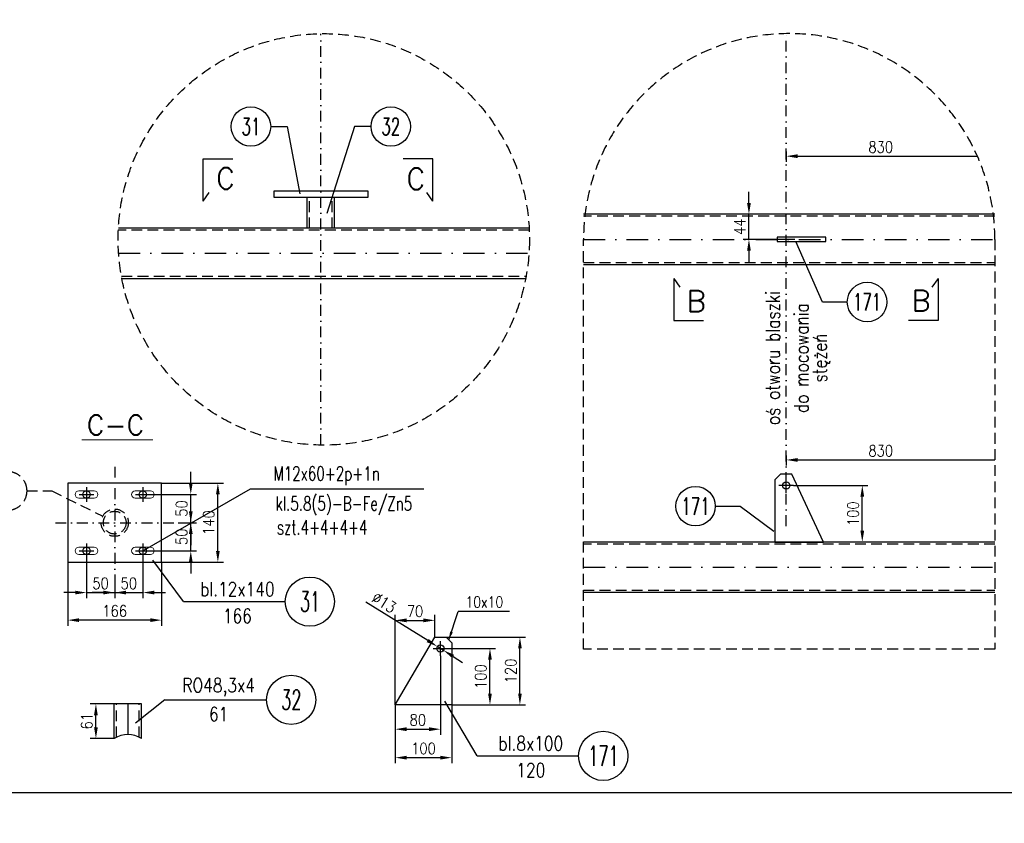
# Model space of a CAD drawing. Header units: millimetres. Extents: x -34919 to 306996, y -293018 to -145733.
# Tile 114 of 256: x 73232 to 74976, y -204822 to -203398. Entities that reach past the tile are written whole.
import ezdxf
from ezdxf.enums import TextEntityAlignment as Align
from ezdxf.lldxf.tags import DXFTag

# ---------------------------------------------------------------- set-up
doc = ezdxf.new("R2010")
doc.units = ezdxf.units.MM
doc.header["$LTSCALE"] = 3
doc.linetypes.add('DASHDOT', pattern=[25.4, 12.7, -6.35, 0, -6.35])
doc.linetypes.add('HIDDEN', pattern=[9.525, 6.35, -3.175])
for name, color, linetype in [('1_Słupy', 1, 'Continuous'), ('CIENKA', 4, 'Continuous'), ('K-wypełnienia', 8, 'Continuous'), ('LAYER0', 7, 'Continuous'), ('OSIE_SYSTEMU', 4, 'CENTER'), ('oznaczenia', 4, 'Continuous'), ('poziome 1', 7, 'Continuous'), ('PROFILE', 2, 'Continuous'), ('Prz', 5, 'Continuous'), ('slupki', 7, 'Continuous'), ('stezenia', 4, 'Continuous'), ('TROJKAT', 21, 'Continuous')]:
    doc.layers.add(name, color=color, linetype=linetype)
doc.layers.add('OPISY', color=2, linetype='Continuous', lineweight=13)
doc.layers.add('SIATKA', color=5, linetype='Continuous', lineweight=18)
doc.styles.add('NOVE3', font='romans.shx', dxfattribs={"width": 0.7})
doc.styles.add('R20', font='romans.shx', dxfattribs={"width": 0.85})
doc.styles.add('R40', font='romans.shx', dxfattribs={"width": 0.8, "height": 40})
doc.styles.add('R50', font='romans.shx', dxfattribs={"width": 0.85, "height": 50})
doc.styles.add('ROMANS', font='romans.shx')
doc.styles.add('WYMIAR1', font='ROMANS.shx', dxfattribs={"width": 0.7, "oblique": 15})
doc.styles.add('WYMIARY', font='ROMANS.shx', dxfattribs={"width": 0.75, "oblique": 15})
tags = doc.linetypes.add('CENTER', pattern=[2, 1.25, -0.25, 0.25, -0.25]).pattern_tags.tags
tags[10:11] = [DXFTag(74, 4), DXFTag(75, 0), DXFTag(340, '0'), DXFTag(46, 1.0), DXFTag(50, 0.0), DXFTag(44, 0.0), DXFTag(45, 0.0)]
tags[8:9] = [DXFTag(74, 4), DXFTag(75, 0), DXFTag(340, '0'), DXFTag(46, 1.0), DXFTag(50, 0.0), DXFTag(44, 0.0), DXFTag(45, 0.0)]
tags[6:7] = [DXFTag(74, 4), DXFTag(75, 0), DXFTag(340, '0'), DXFTag(46, 1.0), DXFTag(50, 0.0), DXFTag(44, 0.0), DXFTag(45, 0.0)]
tags[4:5] = [DXFTag(74, 4), DXFTag(75, 0), DXFTag(340, '0'), DXFTag(46, 1.0), DXFTag(50, 0.0), DXFTag(44, 0.0), DXFTag(45, 0.0)]
doc.dimstyles.new('NORM20', dxfattribs={"dimscale": 20, "dimtxt": 2, "dimasz": 1.5, "dimexe": 1, "dimexo": 1, "dimgap": 1, "dimtad": 1, "dimdec": 0, "dimzin": 0, "dimdsep": 46, "dimtxsty": 'WYMIAR1', "dimcen": 1.5, "dimclrd": 4, "dimclre": 4, "dimclrt": 3, "dimadec": 0, "dimazin": 0, "dimtfac": 1, "dimtdec": 0, "dimtmove": 2, "dimatfit": 3, "dimfxl": 1, "dimtolj": 1, "dimtzin": 0, "dimarcsym": 0})
doc.dimstyles.new('Skala 1_10', dxfattribs={"dimscale": 10, "dimtxt": 2, "dimasz": 2, "dimexe": 1, "dimexo": 0, "dimtad": 1, "dimdec": 0, "dimdsep": 46, "dimtxsty": 'R20', "dimcen": 0, "dimclrd": 4, "dimclre": 4, "dimclrt": 3, "dimadec": 0, "dimazin": 0, "dimtfac": 1, "dimtdec": 0, "dimtix": 1, "dimtmove": 0, "dimatfit": 2, "dimfxl": 1, "dimtolj": 1, "dimtzin": 0, "dimarcsym": 0})

# ---------------------------------------------------------------- blocks, each defined once
blk = doc.blocks.new('*D225')
at = {"layer": 'Defpoints', "color": 0, "transparency": 16777216}
for p in [(74602.8, -204223.3, 0), (74724.5, -204223.3), (74715.9, -204323.3, 0)]:
    blk.add_point(p, dxfattribs=at)
at = {"layer": 'SIATKA', "color": 4, "lineweight": -2, "transparency": 16777216}
for p, q in [((74602.8, -204223.3), (74734.5, -204223.3)), ((74724.5, -204303.3), (74724.5, -204243.3)), ((74715.9, -204323.3), (74734.5, -204323.3))]:
    blk.add_line(p, q, dxfattribs=at)
at = {"layer": 'SIATKA', "color": 4, "transparency": 16777216}
for points in [[(74721.1, -204243.3), (74727.8, -204243.3), (74724.5, -204223.3)], [(74721.1, -204303.3), (74727.8, -204303.3), (74724.5, -204323.3)]]:
    blk.add_solid(points, dxfattribs=at)
at = {"layer": 'SIATKA', "color": 3, "transparency": 16777216, "insert": (74708.2, -204273.3), "char_height": 20, "attachment_point": 5, "rotation": 90, "style": 'R20'}
blk.add_mtext('\\A1;100', dxfattribs=at)
blk = doc.blocks.new('*D210')
at = {"layer": 'Defpoints', "color": 0, "transparency": 16777216}
for p in [(73977, -204524.9), (73897, -204611.8), (73977, -204654.9)]:
    blk.add_point(p, dxfattribs=at)
at = {"layer": 'SIATKA', "color": 4, "lineweight": -2, "transparency": 16777216}
for p, q in [((73977, -204524.9), (73977, -204664.9)), ((73897, -204611.8), (73897, -204664.9)), ((73917, -204654.9), (73957, -204654.9))]:
    blk.add_line(p, q, dxfattribs=at)
at = {"layer": 'SIATKA', "color": 4, "transparency": 16777216}
for points in [[(73917, -204651.5), (73917, -204658.2), (73897, -204654.9)], [(73957, -204651.5), (73957, -204658.2), (73977, -204654.9)]]:
    blk.add_solid(points, dxfattribs=at)
at = {"layer": 'SIATKA', "color": 3, "transparency": 16777216, "insert": (73937, -204638.6), "char_height": 20, "attachment_point": 5, "style": 'R20'}
blk.add_mtext('\\A1;80', dxfattribs=at)
blk = doc.blocks.new('*D211')
at = {"layer": 'Defpoints', "color": 0, "transparency": 16777216}
for p in [(73897, -204611.8), (73997, -204611.8), (73997, -204705.3)]:
    blk.add_point(p, dxfattribs=at)
at = {"layer": 'SIATKA', "color": 4, "lineweight": -2, "transparency": 16777216}
for p, q in [((73897, -204611.8), (73897, -204715.3)), ((73997, -204611.8), (73997, -204715.3)), ((73917, -204705.3), (73977, -204705.3))]:
    blk.add_line(p, q, dxfattribs=at)
at = {"layer": 'SIATKA', "color": 4, "transparency": 16777216}
for points in [[(73917, -204702), (73917, -204708.6), (73897, -204705.3)], [(73977, -204702), (73977, -204708.6), (73997, -204705.3)]]:
    blk.add_solid(points, dxfattribs=at)
at = {"layer": 'SIATKA', "color": 3, "transparency": 16777216, "insert": (73947, -204689), "char_height": 20, "attachment_point": 5, "style": 'R20'}
blk.add_mtext('\\A1;100', dxfattribs=at)
blk = doc.blocks.new('*D212')
at = {"layer": 'Defpoints', "color": 0, "transparency": 16777216}
for p in [(73990, -204511.9), (74064.8, -204511.9), (73997, -204611.8)]:
    blk.add_point(p, dxfattribs=at)
at = {"layer": 'SIATKA', "color": 4, "lineweight": -2, "transparency": 16777216}
for p, q in [((73990, -204511.9), (74074.8, -204511.9)), ((74064.8, -204591.8), (74064.8, -204531.9)), ((73997, -204611.8), (74074.8, -204611.8))]:
    blk.add_line(p, q, dxfattribs=at)
at = {"layer": 'SIATKA', "color": 4, "transparency": 16777216}
for points in [[(74061.5, -204531.9), (74068.1, -204531.9), (74064.8, -204511.9)], [(74061.5, -204591.8), (74068.1, -204591.8), (74064.8, -204611.8)]]:
    blk.add_solid(points, dxfattribs=at)
at = {"layer": 'SIATKA', "color": 3, "transparency": 16777216, "insert": (74048.5, -204561.8), "char_height": 20, "attachment_point": 5, "rotation": 90, "style": 'R20'}
blk.add_mtext('\\A1;100', dxfattribs=at)
blk = doc.blocks.new('*D213')
at = {"layer": 'Defpoints', "color": 0, "transparency": 16777216}
for p in [(73987, -204491.9), (74117.9, -204491.9), (73997, -204611.8)]:
    blk.add_point(p, dxfattribs=at)
at = {"layer": 'SIATKA', "color": 4, "lineweight": -2, "transparency": 16777216}
for p, q in [((73987, -204491.9), (74127.9, -204491.9)), ((74117.9, -204591.8), (74117.9, -204511.9)), ((73997, -204611.8), (74127.9, -204611.8))]:
    blk.add_line(p, q, dxfattribs=at)
at = {"layer": 'SIATKA', "color": 4, "transparency": 16777216}
for points in [[(74114.6, -204511.9), (74121.2, -204511.9), (74117.9, -204491.9)], [(74114.6, -204591.8), (74121.2, -204591.8), (74117.9, -204611.8)]]:
    blk.add_solid(points, dxfattribs=at)
at = {"layer": 'SIATKA', "color": 3, "transparency": 16777216, "insert": (74101.7, -204551.8), "char_height": 20, "attachment_point": 5, "rotation": 90, "style": 'R20'}
blk.add_mtext('\\A1;120', dxfattribs=at)
blk = doc.blocks.new('*D214')
at = {"layer": 'Defpoints', "color": 0, "transparency": 16777216}
for p in [(73967, -204462.1), (73967, -204491.9), (73897, -204611.8)]:
    blk.add_point(p, dxfattribs=at)
at = {"layer": 'SIATKA', "color": 4, "lineweight": -2, "transparency": 16777216}
for p, q in [((73897, -204611.8), (73897, -204452.1)), ((73967, -204491.9), (73967, -204452.1)), ((73917, -204462.1), (73947, -204462.1))]:
    blk.add_line(p, q, dxfattribs=at)
at = {"layer": 'SIATKA', "color": 4, "transparency": 16777216}
for points in [[(73917, -204458.8), (73917, -204465.5), (73897, -204462.1)], [(73947, -204458.8), (73947, -204465.5), (73967, -204462.1)]]:
    blk.add_solid(points, dxfattribs=at)
at = {"layer": 'SIATKA', "color": 3, "transparency": 16777216, "insert": (73932, -204445.9), "char_height": 20, "attachment_point": 5, "style": 'R20'}
blk.add_mtext('\\A1;70', dxfattribs=at)
blk = doc.blocks.new('*D215')
at = {"layer": 'Defpoints', "color": 0, "transparency": 16777216}
for p in [(73971.4, -204508.4), (73982.5, -204515.3)]:
    blk.add_point(p, dxfattribs=at)
at = {"layer": 'SIATKA', "color": 4, "lineweight": -2, "transparency": 16777216}
for p, q in [((73954.5, -204497.8), (73845.1, -204429.7)), ((73982.5, -204515.3), (73971.4, -204508.4)), ((73999.4, -204525.9), (74016.4, -204536.5))]:
    blk.add_line(p, q, dxfattribs=at)
at = {"layer": 'SIATKA', "color": 4, "transparency": 16777216}
for points in [[(73956.2, -204495), (73952.7, -204500.7), (73971.4, -204508.4)], [(74001.2, -204523.1), (73997.7, -204528.7), (73982.5, -204515.3)]]:
    blk.add_solid(points, dxfattribs=at)
at = {"layer": 'SIATKA', "color": 3, "transparency": 16777216, "insert": (73877.2, -204430.5), "char_height": 20, "attachment_point": 5, "rotation": 328.0518, "style": 'R20'}
blk.add_mtext('\\A1;∅13', dxfattribs=at)
blk = doc.blocks.new('*D226')
at = {"layer": 'Defpoints', "color": 0, "transparency": 16777216}
for p in [(74523.6, -203742.9), (74528.5, -203742.9, 0), (74604.7, -203787.3, 0)]:
    blk.add_point(p, dxfattribs=at)
at = {"layer": 'SIATKA', "color": 4, "lineweight": -2, "transparency": 16777216}
for p, q in [((74523.6, -203722.9), (74523.6, -203702.9)), ((74528.5, -203742.9), (74513.6, -203742.9)), ((74523.6, -203787.3), (74523.6, -203742.9)), ((74604.7, -203787.3), (74513.6, -203787.3)), ((74523.6, -203807.3), (74523.6, -203827.3))]:
    blk.add_line(p, q, dxfattribs=at)
at = {"layer": 'SIATKA', "color": 4, "transparency": 16777216}
for points in [[(74520.3, -203722.9), (74527, -203722.9), (74523.6, -203742.9)], [(74520.3, -203807.3), (74527, -203807.3), (74523.6, -203787.3)]]:
    blk.add_solid(points, dxfattribs=at)
at = {"layer": 'SIATKA', "color": 3, "transparency": 16777216, "insert": (74507.4, -203765.1), "char_height": 20, "attachment_point": 5, "rotation": 90, "style": 'R20'}
blk.add_mtext('\\A1;44', dxfattribs=at)
blk = doc.blocks.new('*D234')
at = {"layer": 'Defpoints', "color": 0, "transparency": 16777216}
for p in [(73349.9, -204352.1), (73399.9, -204388.2, 0), (73399.9, -204412.9)]:
    blk.add_point(p, dxfattribs=at)
at = {"layer": 'SIATKA', "color": 4, "lineweight": -2, "transparency": 16777216}
for p, q in [((73349.9, -204352.1), (73349.9, -204422.9)), ((73399.9, -204388.2), (73399.9, -204422.9)), ((73329.9, -204412.9), (73309.9, -204412.9)), ((73349.9, -204412.9), (73399.9, -204412.9)), ((73419.9, -204412.9), (73439.9, -204412.9))]:
    blk.add_line(p, q, dxfattribs=at)
at = {"layer": 'SIATKA', "color": 4, "transparency": 16777216}
for points in [[(73329.9, -204409.6), (73329.9, -204416.2), (73349.9, -204412.9)], [(73419.9, -204409.6), (73419.9, -204416.2), (73399.9, -204412.9)]]:
    blk.add_solid(points, dxfattribs=at)
at = {"layer": 'SIATKA', "color": 3, "lineweight": 0, "transparency": 16777216, "insert": (73374.9, -204396.6), "char_height": 20, "attachment_point": 5, "style": 'R20'}
blk.add_mtext('\\A1;50', dxfattribs=at)
blk = doc.blocks.new('*D235')
at = {"layer": 'Defpoints', "color": 0, "transparency": 16777216}
for p in [(73449.9, -204352.1), (73399.9, -204388.2, 0), (73449.9, -204412.9)]:
    blk.add_point(p, dxfattribs=at)
at = {"layer": 'SIATKA', "color": 4, "lineweight": -2, "transparency": 16777216}
for p, q in [((73449.9, -204352.1), (73449.9, -204422.9)), ((73399.9, -204388.2), (73399.9, -204422.9)), ((73379.9, -204412.9), (73359.9, -204412.9)), ((73399.9, -204412.9), (73449.9, -204412.9)), ((73469.9, -204412.9), (73489.9, -204412.9))]:
    blk.add_line(p, q, dxfattribs=at)
at = {"layer": 'SIATKA', "color": 4, "transparency": 16777216}
for points in [[(73379.9, -204409.6), (73379.9, -204416.2), (73399.9, -204412.9)], [(73469.9, -204409.6), (73469.9, -204416.2), (73449.9, -204412.9)]]:
    blk.add_solid(points, dxfattribs=at)
at = {"layer": 'SIATKA', "color": 3, "transparency": 16777216, "insert": (73424.9, -204396.6), "char_height": 20, "attachment_point": 5, "style": 'R20'}
blk.add_mtext('\\A1;50', dxfattribs=at)
blk = doc.blocks.new('*D236')
at = {"layer": 'Defpoints', "color": 0, "transparency": 16777216}
for p in [(73512.1, -204289.1, 0), (73534.7, -204289.1), (73462.9, -204339.1)]:
    blk.add_point(p, dxfattribs=at)
at = {"layer": 'SIATKA', "color": 4, "lineweight": -2, "transparency": 16777216}
for p, q in [((73534.7, -204269.1), (73534.7, -204249.1)), ((73512.1, -204289.1), (73544.7, -204289.1)), ((73534.7, -204339.1), (73534.7, -204289.1)), ((73462.9, -204339.1), (73544.7, -204339.1)), ((73534.7, -204359.1), (73534.7, -204379.1))]:
    blk.add_line(p, q, dxfattribs=at)
at = {"layer": 'SIATKA', "color": 4, "transparency": 16777216}
for points in [[(73531.4, -204269.1), (73538, -204269.1), (73534.7, -204289.1)], [(73531.4, -204359.1), (73538, -204359.1), (73534.7, -204339.1)]]:
    blk.add_solid(points, dxfattribs=at)
at = {"layer": 'SIATKA', "color": 3, "lineweight": 0, "transparency": 16777216, "insert": (73518.4, -204314.1), "char_height": 20, "attachment_point": 5, "rotation": 90, "style": 'R20'}
blk.add_mtext('\\A1;50', dxfattribs=at)
blk = doc.blocks.new('*D237')
at = {"layer": 'Defpoints', "color": 0, "transparency": 16777216}
for p in [(73462.9, -204239.1), (73534.7, -204239.1), (73512.1, -204289.1, 0)]:
    blk.add_point(p, dxfattribs=at)
at = {"layer": 'SIATKA', "color": 4, "lineweight": -2, "transparency": 16777216}
for p, q in [((73534.7, -204219.1), (73534.7, -204199.1)), ((73462.9, -204239.1), (73544.7, -204239.1)), ((73534.7, -204289.1), (73534.7, -204239.1)), ((73512.1, -204289.1), (73544.7, -204289.1)), ((73534.7, -204309.1), (73534.7, -204329.1))]:
    blk.add_line(p, q, dxfattribs=at)
at = {"layer": 'SIATKA', "color": 4, "transparency": 16777216}
for points in [[(73531.4, -204219.1), (73538, -204219.1), (73534.7, -204239.1)], [(73531.4, -204309.1), (73538, -204309.1), (73534.7, -204289.1)]]:
    blk.add_solid(points, dxfattribs=at)
at = {"layer": 'SIATKA', "color": 3, "transparency": 16777216, "insert": (73518.4, -204264.1), "char_height": 20, "attachment_point": 5, "rotation": 90, "style": 'R20'}
blk.add_mtext('\\A1;50', dxfattribs=at)
blk = doc.blocks.new('A$C67D96B11')
at = {"color": 6}
for p, q in [((13.5, 6.5), (-13.5, 6.5)), ((13.5, -6.5), (-13.5, -6.5))]:
    blk.add_line(p, q, dxfattribs=at)
for centre, start, end in [((-13.5, 0), 90, 270), ((13.5, 0), 270, 90)]:
    blk.add_arc(centre, 6.5, start, end, dxfattribs=at)
blk = doc.blocks.new('*D238')
at = {"layer": 'Defpoints', "color": 0, "transparency": 16777216}
for p in [(73316.9, -204359.1, 0), (73482.9, -204359.1, 0), (73316.9, -204461.7)]:
    blk.add_point(p, dxfattribs=at)
at = {"layer": 'stezenia', "color": 4, "lineweight": -2, "transparency": 16777216}
for p, q in [((73316.9, -204359.1), (73316.9, -204471.7)), ((73482.9, -204359.1), (73482.9, -204471.7)), ((73462.9, -204461.7), (73336.9, -204461.7))]:
    blk.add_line(p, q, dxfattribs=at)
at = {"layer": 'stezenia', "color": 4, "transparency": 16777216}
for points in [[(73336.9, -204458.4), (73336.9, -204465.1), (73316.9, -204461.7)], [(73462.9, -204458.4), (73462.9, -204465.1), (73482.9, -204461.7)]]:
    blk.add_solid(points, dxfattribs=at)
at = {"layer": 'stezenia', "color": 3, "transparency": 16777216, "insert": (73399.9, -204445.5), "char_height": 20, "attachment_point": 5, "style": 'R20'}
blk.add_mtext('\\A1;166', dxfattribs=at)
blk = doc.blocks.new('*D239')
at = {"layer": 'Defpoints', "color": 0, "transparency": 16777216}
for p in [(73482.9, -204219.1, 0), (73582.7, -204219.1), (73482.9, -204359.1, 0)]:
    blk.add_point(p, dxfattribs=at)
at = {"layer": 'stezenia', "color": 4, "lineweight": -2, "transparency": 16777216}
for p, q in [((73482.9, -204219.1), (73592.7, -204219.1)), ((73582.7, -204339.1), (73582.7, -204239.1)), ((73482.9, -204359.1), (73592.7, -204359.1))]:
    blk.add_line(p, q, dxfattribs=at)
at = {"layer": 'stezenia', "color": 4, "transparency": 16777216}
for points in [[(73579.3, -204239.1), (73586, -204239.1), (73582.7, -204219.1)], [(73579.3, -204339.1), (73586, -204339.1), (73582.7, -204359.1)]]:
    blk.add_solid(points, dxfattribs=at)
at = {"layer": 'stezenia', "color": 3, "transparency": 16777216, "insert": (73566.4, -204289.1), "char_height": 20, "attachment_point": 5, "rotation": 90, "style": 'R20'}
blk.add_mtext('\\A1;140', dxfattribs=at)
blk = doc.blocks.new('*D240')
at = {"layer": 'Defpoints', "color": 0, "transparency": 16777216}
for p in [(73366.6, -204610.1), (73399.1, -204610.1, 0), (73399.1, -204671.4)]:
    blk.add_point(p, dxfattribs=at)
at = {"layer": 'LAYER0', "color": 4, "lineweight": -2, "transparency": 16777216}
for p, q in [((73399.1, -204610.1), (73356.6, -204610.1)), ((73366.6, -204651.4), (73366.6, -204630.1)), ((73399.1, -204671.4), (73356.6, -204671.4))]:
    blk.add_line(p, q, dxfattribs=at)
at = {"layer": 'LAYER0', "color": 4, "transparency": 16777216}
for points in [[(73363.3, -204630.1), (73369.9, -204630.1), (73366.6, -204610.1)], [(73363.3, -204651.4), (73369.9, -204651.4), (73366.6, -204671.4)]]:
    blk.add_solid(points, dxfattribs=at)
at = {"layer": 'LAYER0', "color": 3, "transparency": 16777216, "insert": (73350.4, -204640.7), "char_height": 20, "attachment_point": 5, "rotation": 90, "style": 'R20'}
blk.add_mtext('\\A1;61', dxfattribs=at)

msp = doc.modelspace()

# ---------------------------------------------------------------- linework, layer by layer
at = {"color": 1}
for p, q in [((73556.73, -203719.614, 0), (73556.73, -203644.795, 0)), ((73556.73, -203644.795, 0), (73609.406, -203644.795, 0)), ((73963.827, -203644.795, 0), (73911.151, -203644.795, 0)), ((73963.827, -203719.614, 0), (73963.827, -203644.795, 0)), ((73556.73, -203719.614, 0), (73567.528, -203704.013, 0)), ((73963.827, -203719.614, 0), (73953.029, -203704.013, 0)), ((74390.665, -203856.471, 0), (74390.665, -203931.289, 0)), ((74390.665, -203856.471, 0), (74401.464, -203872.072, 0)), ((74858.739, -203856.471, 0), (74847.941, -203872.072, 0)), ((74858.739, -203856.471, 0), (74858.739, -203931.289, 0)), ((74390.665, -203931.289, 0), (74443.341, -203931.289, 0)), ((74858.739, -203931.289, 0), (74806.063, -203931.289, 0))]:
    msp.add_line(p, q, dxfattribs=at)
at = {"color": 4}
for p, q in [((73521.982, -204428.952, 0), (73702.099, -204428.952, 0)), ((73488.789, -204602.98), (73668.906, -204602.98)), ((74041.833, -204702.209), (74221.95, -204702.209))]:
    msp.add_line(p, q, dxfattribs=at)
at = {"color": 6, "elevation": 0}
for points in [[(73848.181, -203713.43), (73682.181, -203713.43), (73682.181, -203701.43), (73848.181, -203701.43)], [(73482.909, -204359.097), (73482.909, -204219.097), (73316.909, -204219.097), (73316.909, -204359.097)]]:
    msp.add_lwpolyline(points, close=True, dxfattribs=at)
msp.add_lwpolyline([(74655.798, -204323.347), (74599.798, -204203.347), (74599.798, -204203.347), (74579.798, -204203.347), (74569.798, -204213.347), (74569.798, -204323.347), (74655.798, -204323.347)], dxfattribs=at)
at = {"color": 6}
msp.add_lwpolyline([(73896.953, -204611.776), (73966.953, -204491.867), (73966.953, -204491.867), (73986.953, -204491.867), (73996.953, -204501.867), (73996.953, -204611.776), (73896.953, -204611.776)], dxfattribs=at)
at = {"color": 4}
for centre in [(73641.305, -203587.509), (73889.057, -203587.509), (74732.94, -203898.248, 0), (74429.079, -204259.933, 0)]:
    msp.add_circle(centre, 35, dxfattribs=at)
at = {"color": 7}
for centre in [(73349.909, -204239.097, 0), (73449.909, -204239.097, 0), (73349.909, -204339.097, 0), (73449.909, -204339.097, 0)]:
    msp.add_circle(centre, 6.5, dxfattribs=at)
at = {"color": 6}
for centre in [(74589.798, -204223.347, 0), (73976.953, -204511.867)]:
    msp.add_circle(centre, 6.5, dxfattribs=at)
at = {"layer": 'CIENKA', "linetype": 'Continuous'}
for p, q in [((73676.305, -203587.509), (73705.477, -203587.509)), ((73854.057, -203587.509), (73824.884, -203587.509)), ((74697.94, -203898.248, 0), (74653.737, -203898.248, 0)), ((74464.079, -204259.933, 0), (74508.282, -204259.933, 0)), ((73521.982, -204428.952, 0), (73467.434, -204355.405, 0)), ((73488.789, -204602.98), (73436.925, -204644.493)), ((74041.833, -204702.209), (73984.793, -204605.264))]:
    msp.add_line(p, q, dxfattribs=at)
at = {"layer": 'CIENKA', "linetype": 'Continuous', "flags": 128}
for points in [[(73705.477, -203587.509), (73727.673, -203706.552)], [(73824.884, -203587.509), (73775.749, -203741.514)]]:
    msp.add_lwpolyline(points, dxfattribs=at)
at = {"layer": 'CIENKA', "linetype": 'Continuous', "elevation": 0, "flags": 128}
for points in [[(74653.737, -203898.248), (74606.716, -203791.316)], [(74508.282, -204259.933), (74567.578, -204303.893)]]:
    msp.add_lwpolyline(points, dxfattribs=at)
at = {"layer": 'K-wypełnienia', "color": 1, "linetype": 'Continuous'}
for centre in [(73745.665, -204428.952, 0), (73712.472, -204602.98), (74265.516, -204702.209)]:
    msp.add_circle(centre, 43.566, dxfattribs=at)
at = {"layer": 'OPISY', "color": 1, "flags": 128}
msp.add_lwpolyline([(73467.638, -204142.091), (73341.409, -204142.091)], dxfattribs=at)
at = {"layer": 'OSIE_SYSTEMU', "color": 4}
msp.add_line((73423.254, -204610.085, 0), (73423.254, -204664.282, 0), dxfattribs=at)
at = {"layer": 'oznaczenia'}
msp.add_line((74099.366, -204446.648, 0), (74008.185, -204446.648, 0), dxfattribs=at)
at = {"layer": 'poziome 1', "color": 3, "linetype": 'HIDDEN', "elevation": 0}
msp.add_lwpolyline([(74959.316, -203787.316), (74959.316, -204513.351), (74230.563, -204513.351), (74230.563, -203787.316)], dxfattribs=at)
at = {"layer": 'poziome 1', "color": 3, "linetype": 'HIDDEN'}
msp.add_circle((73770.323, -203787.316, 0), 364.376, dxfattribs=at)
msp.add_arc((74594.939, -203787.316, 0), 364.376, 0, 180, dxfattribs=at)
at = {"layer": 'PROFILE', "color": 2, "linetype": 'Continuous'}
for p, q in [((73741.031, -203767.43, 0), (73741.031, -203713.43, 0)), ((73789.331, -203767.43, 0), (73789.331, -203713.43, 0)), ((73399.104, -204671.414), (73399.104, -204610.085, 0)), ((73447.404, -204671.414), (73447.404, -204610.085, 0))]:
    msp.add_line(p, q, dxfattribs=at)
at = {"layer": 'PROFILE', "color": 2, "linetype": 'Continuous', "elevation": 0}
msp.add_lwpolyline([(73447.404, -204610.085), (73399.104, -204610.085)], dxfattribs=at)
at = {"layer": 'Prz'}
msp.add_lwpolyline([(76407.931, -204767.769), (72307.931, -204767.769), (72307.931, -201867.769), (76407.931, -201867.769)], close=True, dxfattribs=at)
at = {"layer": 'slupki', "color": 4, "linetype": 'DASHDOT', "ltscale": 0.5}
for p, q in [((73765.181, -204151.656, 0), (73765.181, -203422.975, 0)), ((74589.798, -204295.071, 0), (74589.798, -203422.975, 0))]:
    msp.add_line(p, q, dxfattribs=at)
at = {"layer": 'slupki', "linetype": 'HIDDEN'}
for p, q in [((73745.031, -203767.43, 0), (73745.031, -203713.43, 0)), ((73785.331, -203767.43, 0), (73785.331, -203713.43, 0)), ((73244.02, -204232.813, 0), (73288.223, -204232.813, 0)), ((73403.104, -204669.111, 0), (73403.104, -204610.085, 0)), ((73443.404, -204669.111, 0), (73443.404, -204610.085, 0))]:
    msp.add_line(p, q, dxfattribs=at)
at = {"layer": 'slupki', "color": 4, "linetype": 'DASHDOT'}
for p, q in [((74230.563, -203787.316, 0), (74959.316, -203787.316, 0)), ((73406.775, -203811.88, 0), (74133.87, -203811.88, 0)), ((74230.563, -204367.797, 0), (74959.316, -204367.797, 0))]:
    msp.add_line(p, q, dxfattribs=at)
at = {"layer": 'slupki', "linetype": 'HIDDEN', "elevation": 0}
for points in [[(74959.316, -203746.466), (74230.563, -203746.466)], [(74134.335, -203771.03), (73406.31, -203771.03)], [(74230.563, -203828.166), (74959.316, -203828.166)], [(73411.866, -203852.73), (74128.779, -203852.73)], [(74959.316, -204326.947), (74230.563, -204326.947)], [(74230.563, -204408.647), (74959.316, -204408.647)]]:
    msp.add_lwpolyline(points, dxfattribs=at)
at = {"layer": 'slupki', "color": 4, "linetype": 'DASHDOT', "ltscale": 0.5, "flags": 128}
for points in [[(73399.909, -204189.947), (73399.909, -204388.247)], [(73294.759, -204289.097), (73512.059, -204289.097)]]:
    msp.add_lwpolyline(points, dxfattribs=at)
at = {"layer": 'slupki', "color": 4, "linetype": 'DASHDOT', "elevation": 0, "flags": 128}
for points in [[(74589.798, -204236.347), (74589.798, -204210.347)], [(74602.798, -204223.347), (74576.798, -204223.347)], [(73963.953, -204511.867), (73989.953, -204511.867)], [(73976.953, -204524.867), (73976.953, -204498.867)]]:
    msp.add_lwpolyline(points, dxfattribs=at)
at = {"layer": 'slupki', "linetype": 'HIDDEN', "elevation": 0, "flags": 128}
msp.add_lwpolyline([(73288.223, -204232.813), (73378.686, -204277.574)], dxfattribs=at)
at = {"layer": 'slupki', "color": 4, "linetype": 'DASHDOT', "flags": 128}
for points in [[(73349.909, -204226.097), (73349.909, -204252.097)], [(73449.909, -204226.097), (73449.909, -204252.097)], [(73336.909, -204239.097), (73362.909, -204239.097)], [(73436.909, -204239.097), (73462.909, -204239.097)], [(73349.909, -204326.097), (73349.909, -204352.097)], [(73449.909, -204326.097), (73449.909, -204352.097)], [(73336.909, -204339.097), (73362.909, -204339.097)], [(73436.909, -204339.097), (73462.909, -204339.097)]]:
    msp.add_lwpolyline(points, dxfattribs=at)
at = {"layer": 'slupki', "linetype": 'HIDDEN'}
for centre, radius in [((73209.02, -204232.813, 0), 35), ((73399.909, -204289.097, 0), 24.15), ((73399.909, -204289.097, 0), 20.15)]:
    msp.add_circle(centre, radius, dxfattribs=at)
at = {"layer": 'stezenia', "color": 4}
for p, q in [((74589.798, -203631.954), (74589.798, -203650.007)), ((74609.798, -203640.007), (74928.212, -203640.007)), ((74589.798, -204169.968), (74589.798, -204188.022)), ((74609.798, -204178.022), (74959.316, -204178.022))]:
    msp.add_line(p, q, dxfattribs=at)
at = {"layer": 'stezenia', "color": 3, "elevation": 0}
for points in [[(74959.316, -203742.866), (74230.563, -203742.866)], [(74134.156, -203767.43), (73406.489, -203767.43)], [(74230.563, -203831.766), (74959.316, -203831.766)], [(73412.542, -203856.33), (74128.103, -203856.33)], [(74959.316, -204323.347), (74230.563, -204323.347)], [(74230.563, -204412.247), (74959.316, -204412.247)]]:
    msp.add_lwpolyline(points, dxfattribs=at)
at = {"layer": 'stezenia', "color": 6, "elevation": 0}
msp.add_lwpolyline([(74573.817, -203791.316), (74659.817, -203791.316), (74659.817, -203783.316), (74573.817, -203783.316)], close=True, dxfattribs=at)
at = {"layer": 'stezenia', "color": 3}
msp.add_arc((73423.254, -204708.732), 44.45, 57.090948, 122.909052, dxfattribs=at)
at = {"layer": 'stezenia', "color": 4}
for points in [[(74609.798, -203636.674), (74609.798, -203643.341), (74589.798, -203640.007)], [(74609.798, -204174.688), (74609.798, -204181.355), (74589.798, -204178.022)]]:
    msp.add_solid(points, dxfattribs=at)
at = {"layer": 'TROJKAT', "color": 4, "linetype": 'Continuous'}
for p, q in [((73449.909, -204339.097), (73640.793, -204228.99)), ((73640.793, -204228.99), (73947.841, -204228.99))]:
    msp.add_line(p, q, dxfattribs=at)

# ---------------------------------------------------------------- block references
at = {"layer": 'SIATKA', "color": 3}
for p in [(73349.909, -204239.097), (73449.909, -204239.097), (73349.909, -204339.097), (73449.909, -204339.097)]:
    msp.add_blockref('A$C67D96B11', p, dxfattribs=at)

# ---------------------------------------------------------------- texts
at = {"color": 3, "style": 'WYMIARY', "width": 0.65}
for s, p in [('31', (73641.305, -203587.509)), ('32', (73889.057, -203587.509)), ('171', (74732.94, -203898.248, 0)), ('171', (74429.079, -204259.933, 0))]:
    msp.add_text(s, height=30, dxfattribs=at).set_placement(p, align=Align.MIDDLE)
at = {"color": 20, "insert": (33837.901, -182331.101), "char_height": 300, "width": 16331.01415, "attachment_point": 1, "style": 'NOVE3'}
msp.add_mtext('{\\C1;Wytyczne montażowe\\P\\H0.83333x;\\C3;Podczas montażu należy bezwzględnie przestrzegać dopuszczalnych tolerancji z uwagi na ścisłe dopasowanie elementów amortyzujących ugięcia dźwigarów przekrycia auli.\\P\\H1.2x;\\C1;\\PZabezpieczenia antykorozyjne.\\C256;\\P\\H0.83333x;\\C3;Wszystkie elementy stalowe konstrukcji należy poddać ocynkowaniu ogniowemu.\\PKonstrukcje przeznaczone do cynkowania ogniowego powinny odpowiadać następującym warunkom:\\P\\pl900;^I1. Spoiny powinny być wykonane metodą półautomatyczną w osłonie gazów ochronnych. Nie zaleca się spawania elektrodą otuloną, ze względu na złą jakość powłoki cynkowej na spoinach.\\P^I2. Powierzchnia konstrukcji powinna być wolna od: zawalcowań, zgorzelin, odprysków po spawaniu, ostrych krawędzi, zanieczyszczeń farbami, olejami, emulsjami oraz innymi materiałami stosowanymi przy trasowaniu, znakowaniu, spawaniu, wierceniu itp. W przypadku spawania elektrodą należy dokładnie usunąć otulinę spawalniczą w celu zminimalizowania wad powłoki. Po ocynkowaniu uwydatnią się wady jakości powierzchni stali np. zawalcowania, rysy traserskie, zeszlifowania, pory, odpryski spawalnicze, wadliwe spoiny.\\P^I3. Elementy konstrukcyjne powinny posiadać odpowiednie otwory technologiczne do odpowietrzenia, swobodnego przepływu cynku zewnątrz i wewnątrz elementu oraz do podwieszenia (mogą być przyspawane uchwyty z blachy z otworami).\\P^I4. W przypadku powierzchni spawanych na zakładkę, spoina powinna być szczelna ze wszystkich stron (spawana na około), a nakładki szczelnie przylegać do konstrukcji. Przekroje skrzynkowe oraz powierzchnie nakładające się mogą powodować uszkodzenie konstrukcji - pękanie spoin.\\P^I5. Każdy element konstrukcyjny powinien składać się z jednego gatunku stali.\\P^I6. Konstrukcje nie powinny posiadać małych szczelin lub wnęk. Spoiny powinny być szczelne i zamknięte wokół elementu, ponieważ w przeciwnym przypadku mogą po cynkowaniu wylewać się z nich resztki topnika i kwasu pogarszając jakość powłoki (tzw. "krwawe wycieki").\\P^I7. Naddatek wymiarowy dla otworów pod śruby powinien wynosić 1 - 2 mm.\\PTermiczne oddziaływanie kąpieli cynkowej uwalnia w elementach naprężenia wewnętrzne, co może powodować odkształcenia. Szczególnie uwidacznia się to w elementach spawanych. Dotyczy to także dwuteowników spawanych, których odkształcenia po cynkowaniu mogą przekroczyć dopuszczalne normy, oraz nie usztywnionych arkuszy blach i otwartych kształtowników giętych.\\P\\C256;\\P\\pl0;\\H1.2x;\\C1;Malowanie konstrukcji.\\P\\H0.83333x;\\C3;Wszystkie elementy stalowe konstrukcji należy pomalować proszkowo na kolor RAL 9011}', dxfattribs=at)
at = {"layer": '1_Słupy', "color": 1, "style": 'ROMANS'}
for s, p in [('C', (73579.385, -203698.1, 0)), ('C', (73916.608, -203698.867, 0)), ('B', (74413.321, -203915.485, 0)), ('B', (74811.52, -203914.718, 0))]:
    msp.add_text(s, height=37.5, dxfattribs=at).set_placement(p)
at = {"layer": 'OPISY', "style": 'R50', "width": 0.8}
for s, p in [('oś otworu blaszki', (74565.568, -203997.436)), ('do mocowania', (74615.944, -203997.436)), ('stężeń', (74652.347, -203997.436))]:
    msp.add_text(s, height=25, rotation=90, dxfattribs=at).set_placement(p, align=Align.MIDDLE)
at = {"layer": 'OPISY', "color": 1, "style": 'ROMANS'}
msp.add_text('C-C', height=35, dxfattribs=at).set_placement((73350.367, -204133.637))
at = {"layer": 'OPISY', "color": 3, "style": 'ROMANS', "width": 0.7}
for s, p in [('M12x60+2p+1n', (73775.478, -204214.605)), ('kl.5.8(5)-B-Fe/Zn5', (73805.891, -204267.685)), ('szt.4+4+4+4', (73767.475, -204309.817))]:
    msp.add_text(s, height=25, dxfattribs=at).set_placement(p, align=Align.CENTER)
at = {"layer": 'OPISY', "width": 0.8}
for s, height, style, p in [('bl.12x140', 25, 'R50', (73617.254, -204406.739, 0)), ('10x10', 20, 'R40', (74054.999, -204429.584, 0)), ('166', 25, 'R50', (73617.254, -204454.341, 0)), ('RO48,3x4', 25, 'R50', (73584.061, -204580.767)), ('61', 25, 'R50', (73584.061, -204628.369)), ('bl.8x100', 25, 'R50', (74137.104, -204679.995)), ('120', 25, 'R50', (74137.104, -204727.597))]:
    msp.add_text(s, height=height, dxfattribs=dict(at, style=style)).set_placement(p, align=Align.MIDDLE)
at = {"layer": 'OPISY', "color": 2, "style": 'R50', "width": 0.6}
for s, p in [('31', (73746.058, -204428.744, 0)), ('32', (73712.864, -204602.771)), ('171', (74265.908, -204702))]:
    msp.add_text(s, height=35, dxfattribs=at).set_placement(p, align=Align.MIDDLE)
at = {"layer": 'stezenia', "color": 3, "char_height": 20, "attachment_point": 5, "style": 'R20'}
for insert in [(74757.166, -203623.757), (74757.166, -204161.772)]:
    msp.add_mtext('\\A1;830', dxfattribs=dict(at, insert=insert))

# ---------------------------------------------------------------- dimensions: what is measured, and where the dimension line sits
at = {"layer": 'LAYER0', "color": 1}
dim = msp.add_linear_dim(base=(73366.616, -204610.085), p1=(73399.104, -204671.414), p2=(73399.104, -204610.085, 0), angle=90, dimstyle='Skala 1_10', dxfattribs=at)
dim.commit()
dim.dimension.update_dxf_attribs({"geometry": '*D240', "text_midpoint": (73350.366, -204640.75)})
at = {"layer": 'SIATKA', "color": 3}
for base, p1, p2, picture, middle in [((74523.639, -203742.866), (74604.696, -203787.316, 0), (74528.53, -203742.866, 0), '*D226', (74507.389, -203765.091)), ((74724.475, -204223.347), (74715.882, -204323.347, 0), (74602.798, -204223.347, 0), '*D225', (74708.225, -204273.347)), ((74117.906, -204491.867), (73996.953, -204611.776), (73986.953, -204491.867), '*D213', (74101.656, -204551.822)), ((74064.799, -204511.867), (73996.953, -204611.776), (73989.953, -204511.867), '*D212', (74048.549, -204561.822))]:
    dim = msp.add_linear_dim(base=base, p1=p1, p2=p2, angle=90, dimstyle='Skala 1_10', dxfattribs=at)
    dim.commit()
    dim.dimension.update_dxf_attribs({"geometry": picture, "text_midpoint": middle})
at = {"layer": 'SIATKA', "color": 42}
dim = msp.add_linear_dim(base=(73534.689, -204239.097, 0), p1=(73512.059, -204289.097), p2=(73462.909, -204239.097, 0), angle=90, dimstyle='Skala 1_10', override={"dimtmove": 1}, dxfattribs=at)
dim.commit()
dim.dimension.update_dxf_attribs({"geometry": '*D237', "text_midpoint": (73518.439, -204264.097, 0)})
at = {"layer": 'SIATKA', "color": 42, "lineweight": 0}
dim = msp.add_linear_dim(base=(73534.689, -204289.097, 0), p1=(73462.909, -204339.097, 0), p2=(73512.059, -204289.097), angle=90, dimstyle='Skala 1_10', dxfattribs=at)
dim.commit()
dim.dimension.update_dxf_attribs({"geometry": '*D236', "text_midpoint": (73518.439, -204314.097, 0)})
dim = msp.add_linear_dim(base=(73399.909, -204412.884, 0), p1=(73349.909, -204352.097, 0), p2=(73399.909, -204388.247), dimstyle='Skala 1_10', dxfattribs=at)
dim.commit()
dim.dimension.update_dxf_attribs({"geometry": '*D234', "text_midpoint": (73374.909, -204396.634, 0)})
at = {"layer": 'SIATKA', "color": 42}
dim = msp.add_linear_dim(base=(73449.909, -204412.884, 0), p1=(73399.909, -204388.247), p2=(73449.909, -204352.097, 0), dimstyle='Skala 1_10', override={"dimtmove": 1}, dxfattribs=at)
dim.commit()
dim.dimension.update_dxf_attribs({"geometry": '*D235', "text_midpoint": (73424.909, -204396.634, 0)})
at = {"layer": 'SIATKA', "color": 3}
dim = msp.add_diameter_dim_2p(p1=(73982.468, -204515.307), p2=(73971.437, -204508.428), dimstyle='Skala 1_10', dxfattribs=at)
dim.commit()
dim.dimension.update_dxf_attribs({"geometry": '*D215', "text_midpoint": (73868.642, -204444.324), "dimtype": 163})
for base, p2, picture, middle in [((73966.953, -204462.12), (73966.953, -204491.867), '*D214', (73931.953, -204445.87)), ((73976.953, -204654.878), (73976.953, -204524.867), '*D210', (73936.953, -204638.628)), ((73996.953, -204705.296), (73996.953, -204611.776), '*D211', (73946.953, -204689.046))]:
    dim = msp.add_linear_dim(base=base, p1=(73896.953, -204611.776), p2=p2, dimstyle='Skala 1_10', dxfattribs=at)
    dim.commit()
    dim.dimension.update_dxf_attribs({"geometry": picture, "text_midpoint": middle})
at = {"layer": 'stezenia', "color": 3}
dim = msp.add_linear_dim(base=(73582.656, -204219.097), p1=(73482.909, -204359.097, 0), p2=(73482.909, -204219.097, 0), angle=90, dimstyle='Skala 1_10', dxfattribs=at)
dim.commit()
dim.dimension.update_dxf_attribs({"geometry": '*D239', "text_midpoint": (73566.406, -204289.097)})
dim = msp.add_linear_dim(base=(73316.909, -204461.745), p1=(73482.909, -204359.097, 0), p2=(73316.909, -204359.097, 0), dimstyle='Skala 1_10', dxfattribs=at)
dim.commit()
dim.dimension.update_dxf_attribs({"geometry": '*D238', "text_midpoint": (73399.909, -204445.495)})

# ---------------------------------------------------------------- leaders
at = {"layer": 'oznaczenia'}
msp.add_leader([(73991.953, -204496.867, 0), (74008.185, -204446.648, 0)], dimstyle='NORM20', override={"dimscale": 10, "dimcen": 17687.954211}, dxfattribs=at)

doc.saveas('drawing.dxf')
